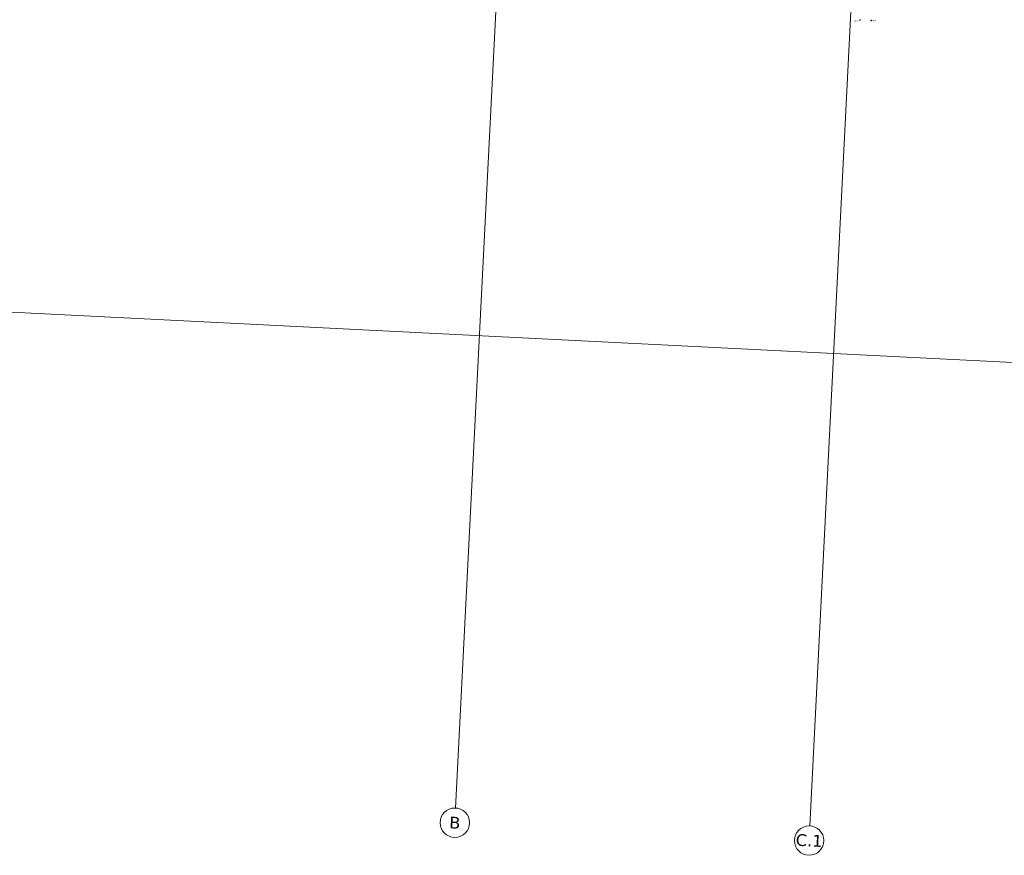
# Model space of a CAD drawing. Header units: millimetres. Extents: x 32690613 to 32693265, y 5342952 to 5344571.
# Tile 4 of 18: x 32692514 to 32692849, y 5343770 to 5344054. Entities that reach past the tile are written whole.
import ezdxf

# ---------------------------------------------------------------- set-up
doc = ezdxf.new("R2010")
doc.units = ezdxf.units.MM
doc.header["$LTSCALE"] = 20
doc.layers.get('0').update_dxf_attribs({"lineweight": 18})
doc.layers.get('Defpoints').update_dxf_attribs({"color": 11, "lineweight": 18})
doc.layers.add('Mpt-StBa_Höhe', color=6, linetype='Continuous', lineweight=5)
doc.layers.add('Mpt-StBa_Pkt', color=4, linetype='Continuous', lineweight=9)
doc.styles.add('Arial', font='arial.ttf')
doc.styles.add('Verdana', font='verdana.ttf')

# ---------------------------------------------------------------- blocks, each defined once
blk = doc.blocks.new('A$C78070446')
for p, q in [((4469989.15, 5343046.05), (4469922.86, 5342307.18)), ((4470080.73, 5342716.08), (4470043.07, 5342296.4)), ((4469459.19, 5342510.29), (4470208.78, 5342443.04))]:
    blk.add_line(p, q)
for centre in [(4469922.41, 5342302.2), (4470042.63, 5342291.42)]:
    blk.add_circle(centre, 5)
at = {"char_height": 4, "attachment_point": 5, "rotation": 354.86, "line_spacing_factor": 0.252012, "style": 'Verdana'}
for s, insert in [('B', (4469922.41, 5342302.2)), ('C.1', (4470042.63, 5342291.42))]:
    blk.add_mtext(s, dxfattribs=dict(at, insert=insert))

msp = doc.modelspace()

# ---------------------------------------------------------------- linework, layer by layer
at = {"layer": 'Mpt-StBa_Pkt'}
for centre in [(32692800.09, 5344054.24), (32692800.09, 5344054.24), (32692803.89, 5344054.08), (32692803.89, 5344054.08)]:
    msp.add_circle(centre, 0.1, dxfattribs=at)

# ---------------------------------------------------------------- block references
at = {"layer": 'Defpoints', "rotation": 2.237485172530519}
msp.add_blockref('A$C78070446', (28434719.52, -168960.66), dxfattribs=at)

# ---------------------------------------------------------------- texts
at = {"layer": 'Mpt-StBa_Höhe', "style": 'Arial'}
for s, p in [('492.50', (32692797.94, 5344053.72)), ('492.61', (32692804.15, 5344053.84))]:
    msp.add_text(s, height=0.35, rotation=2.2375, dxfattribs=at).set_placement(p)

doc.saveas('drawing.dxf')
